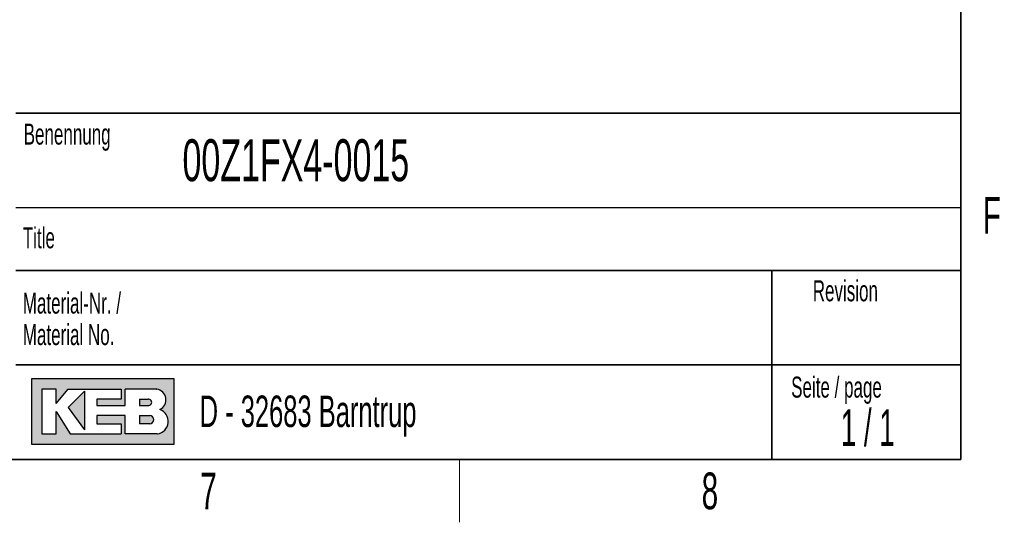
# Model space of a CAD drawing. Header units: millimetres. Extents: x 5 to 418, y 2 to 292.
# Tile 32 of 43: x 318 to 412, y 6 to 54. Entities that reach past the tile are written whole.
import ezdxf

# ---------------------------------------------------------------- set-up
doc = ezdxf.new("R2010")
doc.units = ezdxf.units.MM
doc.layers.add('SLD-0', color=7, linetype='Continuous')
doc.styles.add('SLDTEXTSTYLE0', font='TXT', dxfattribs={"width": 0.605})
doc.styles.add('SLDTEXTSTYLE1', font='TXT', dxfattribs={"width": 0.563})

msp = doc.modelspace()

# ---------------------------------------------------------------- hatches: boundary and pattern name
at = {"linetype": 'Continuous'}
h = msp.add_hatch(color=7, dxfattribs=at)
h.paths.add_polyline_path([(319.519086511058, 13.45626988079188), (333.083981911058, 13.45626988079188), (333.083981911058, 19.65736492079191), (319.519086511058, 19.65736492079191)], flags=0)
edge = h.paths.add_edge_path(flags=0)
edge.add_arc((331.3188604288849, 15.61738520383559), 1.20464082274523, -81.72003226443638, 70.1709600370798, ccw=False)
edge.add_line((331.4923410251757, 14.42530131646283), (331.480008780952, 14.42519098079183))
edge.add_line((331.480008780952, 14.42519098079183), (328.4331606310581, 14.42519098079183))
edge.add_line((328.4331606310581, 14.42519098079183), (328.4331606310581, 16.16924896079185))
edge.add_line((328.4331606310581, 16.16924896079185), (325.7201815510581, 16.16924896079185))
edge.add_line((325.7201815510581, 16.16924896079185), (325.7201815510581, 15.39411208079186))
edge.add_line((325.7201815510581, 15.39411208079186), (328.0455921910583, 15.39411208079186))
edge.add_line((328.0455921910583, 15.39411208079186), (328.0455921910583, 14.42519098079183))
edge.add_line((328.0455921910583, 14.42519098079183), (323.2009866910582, 14.42519098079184))
edge.add_line((323.2009866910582, 14.42519098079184), (321.8444971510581, 16.55681740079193))
edge.add_line((321.8444971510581, 16.55681740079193), (321.8444971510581, 14.42519098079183))
edge.add_line((321.8444971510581, 14.42519098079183), (320.4880076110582, 14.42519098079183))
edge.add_line((320.4880076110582, 14.42519098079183), (320.4880076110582, 18.68844382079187))
edge.add_line((320.4880076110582, 18.68844382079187), (321.8444971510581, 18.68844382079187))
edge.add_line((321.8444971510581, 18.68844382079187), (321.8444971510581, 17.33195428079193))
edge.add_line((321.8444971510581, 17.33195428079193), (323.0072024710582, 18.68844382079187))
edge.add_line((323.0072024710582, 18.68844382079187), (328.0455921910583, 18.68844382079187))
edge.add_line((328.0455921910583, 18.68844382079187), (328.0455921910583, 17.71952272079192))
edge.add_line((328.0455921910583, 17.71952272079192), (325.7201815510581, 17.71952272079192))
edge.add_line((325.7201815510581, 17.71952272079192), (325.7201815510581, 17.13817006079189))
edge.add_line((325.7201815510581, 17.13817006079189), (328.4331606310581, 17.13817006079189))
edge.add_line((328.4331606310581, 17.13817006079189), (328.4331606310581, 18.68844382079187))
edge.add_line((328.4331606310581, 18.68844382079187), (331.4242487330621, 18.68844382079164))
edge.add_line((331.4242487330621, 18.68844382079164), (331.4256482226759, 18.68844382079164))
edge.add_line((331.4256482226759, 18.68844382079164), (331.4259454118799, 18.68845828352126))
edge.add_arc((331.2860949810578, 17.67430640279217), 1.023749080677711, -64.45894120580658, 82.14849338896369, ccw=False)
msp.add_hatch(color=7, dxfattribs=at).paths.add_polyline_path([(324.5574762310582, 14.81275942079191), (324.557476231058, 18.49465960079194), (323.0072024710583, 16.94438584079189)], flags=0)
h = msp.add_hatch(color=7, dxfattribs=at)
edge = h.paths.add_edge_path(flags=0)
edge.add_line((329.7896501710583, 17.13817006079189), (330.6013652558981, 17.13817006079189))
edge.add_arc((330.6568434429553, 17.42884639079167), 0.2959232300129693, 259.1945394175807, 460.8054605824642)
edge.add_line((330.6013652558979, 17.71952272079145), (329.7896501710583, 17.71952272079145))
edge.add_line((329.7896501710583, 17.71952272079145), (329.7896501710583, 17.13817006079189))
h = msp.add_hatch(color=7, dxfattribs=at)
edge = h.paths.add_edge_path(flags=0)
edge.add_line((329.7896501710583, 15.39411208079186), (330.7588584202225, 15.39411208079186))
edge.add_arc((330.7588584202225, 15.78168052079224), 0.3875684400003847, 270.0000000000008, 450.0000000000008)
edge.add_line((330.7588584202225, 16.16924896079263), (330.7386620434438, 16.16924896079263))
edge.add_line((330.7386620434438, 16.16924896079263), (329.7896501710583, 16.16924896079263))
edge.add_line((329.7896501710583, 16.16924896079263), (329.7896501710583, 15.39411208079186))

# ---------------------------------------------------------------- linework, layer by layer
at = {"layer": 'SLD-0', "lineweight": 35}
for p, q in [((408, 12), (408, 282.5)), ((318, 45), (408, 45)), ((408, 45), (408, 12)), ((408, 30), (318, 30)), ((390, 12), (390, 30)), ((318, 21), (390, 21)), ((390, 21), (408, 21)), ((26, 12), (408, 12)), ((408, 12), (318, 12))]:
    msp.add_line(p, q, dxfattribs=at)
at = {"layer": 'SLD-0'}
for p, q in [((318, 36), (408, 36)), ((331.4242487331, 18.6884438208), (331.4256482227, 18.6884438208)), ((331.4256482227, 18.6884438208), (331.4259454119, 18.6884582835)), ((331.480008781, 14.4251909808), (331.4923410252, 14.4253013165))]:
    msp.add_line(p, q, dxfattribs=at)
at = {"layer": 'SLD-0', "linetype": 'Continuous'}
for p, q in [((333.0839819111, 19.6573649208), (319.5190865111, 19.6573649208)), ((319.5190865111, 19.6573649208), (319.5190865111, 13.4562698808)), ((333.0839819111, 13.4562698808), (333.0839819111, 19.6573649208)), ((321.8444971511, 18.6884438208), (320.4880076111, 18.6884438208)), ((320.4880076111, 18.6884438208), (320.4880076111, 14.4251909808)), ((321.8444971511, 17.3319542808), (323.0072024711, 18.6884438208)), ((321.8444971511, 17.3319542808), (321.8444971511, 18.6884438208)), ((323.0072024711, 18.6884438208), (328.0455921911, 18.6884438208)), ((324.5574762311, 18.4946596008), (323.0072024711, 16.9443858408)), ((324.5574762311, 18.4946596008), (324.5574762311, 14.8127594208)), ((328.0455921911, 18.6884438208), (328.0455921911, 17.7195227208)), ((331.4242487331, 18.6884438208), (328.4331606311, 18.6884438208)), ((328.4331606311, 17.1381700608), (328.4331606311, 18.6884438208)), ((331.4242487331, 18.6884438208), (331.4256482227, 18.6884438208)), ((331.4256482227, 18.6884438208), (331.4259454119, 18.6884582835)), ((323.0072024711, 16.9443858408), (324.5574762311, 14.8127594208)), ((325.7201815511, 17.7195227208), (325.7201815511, 17.1381700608)), ((328.0455921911, 17.7195227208), (325.7201815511, 17.7195227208)), ((325.7201815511, 17.1381700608), (328.4331606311, 17.1381700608)), ((329.7896501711, 17.7195227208), (330.6013652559, 17.7195227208)), ((329.7896501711, 17.7195227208), (329.7896501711, 17.1381700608)), ((329.7896501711, 17.1381700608), (330.6013652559, 17.1381700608)), ((321.8444971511, 14.4251909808), (321.8444971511, 16.5568174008)), ((321.8444971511, 16.5568174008), (323.2009866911, 14.4251909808)), ((325.7201815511, 16.1692489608), (325.7201815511, 15.3941120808)), ((328.4331606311, 16.1692489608), (325.7201815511, 16.1692489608)), ((328.4331606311, 14.4251909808), (328.4331606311, 16.1692489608)), ((329.7896501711, 16.1692489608), (330.7588584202, 16.1692489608)), ((329.7896501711, 16.1692489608), (329.7896501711, 15.3941120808)), ((330.7386620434, 16.1692489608), (330.7588584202, 16.1692489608)), ((325.7201815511, 15.3941120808), (328.0455921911, 15.3941120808)), ((328.0455921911, 15.3941120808), (328.0455921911, 14.4251909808)), ((330.7588584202, 15.3941120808), (329.7896501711, 15.3941120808)), ((320.4880076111, 14.4251909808), (321.8444971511, 14.4251909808)), ((323.2009866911, 14.4251909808), (328.0455921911, 14.4251909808)), ((331.480008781, 14.4251909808), (328.4331606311, 14.4251909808)), ((331.480008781, 14.4251909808), (331.4923410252, 14.4253013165)), ((319.5190865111, 13.4562698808), (333.0839819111, 13.4562698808))]:
    msp.add_line(p, q, dxfattribs=at)
at = {"layer": 'SLD-0', "lineweight": 18}
msp.add_line((360.25, 6), (360.25, 12), dxfattribs=at)
at = {"layer": 'SLD-0', "linetype": 'Continuous'}
for centre, radius, start, end in [((331.2860949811, 17.6743064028), 1.023749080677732, 295.5410587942, 82.148493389), ((330.656843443, 17.4288463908), 0.2959232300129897, 259.1945394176, 100.8054605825), ((330.7588584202, 15.7816805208), 0.3875684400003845, 270, 90), ((331.3188604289, 15.6173852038), 1.204640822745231, 278.2799677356, 70.1709600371)]:
    msp.add_arc(centre, radius, start, end, dxfattribs=at)

# ---------------------------------------------------------------- texts
at = {"layer": 'SLD-0'}
for s, insert, char_height, attachment_point, style in [('Benennung', (318.7636716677, 43.9908879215), 2, 1, 'SLDTEXTSTYLE0'), ('00Z1FX4-0015', (333.8826865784, 42.5045188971), 4, 1, 'SLDTEXTSTYLE0'), ('F', (410.9536166, 37.0010772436), 3.5, 2, 'SLDTEXTSTYLE0'), ('Title', (318.6797653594, 34.1107265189), 2, 1, 'SLDTEXTSTYLE0'), ('Revision', (393.8965220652, 29.0591225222), 2, 1, 'SLDTEXTSTYLE0'), ('Material-Nr. /', (318.6797653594, 27.8878268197), 2, 1, 'SLDTEXTSTYLE0'), ('Material No.', (318.6797653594, 24.8878267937), 2, 1, 'SLDTEXTSTYLE0'), ('Seite / page', (391.8390568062, 19.8830679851), 2, 1, 'SLDTEXTSTYLE0'), ('D - 32683 Barntrup', (335.5202035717, 18.0786992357), 3, 1, 'SLDTEXTSTYLE0'), ('1 / 1', (399.1297679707, 16.7706515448), 3.5, 2, 'SLDTEXTSTYLE1'), ('7', (336.3527123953, 10.7429955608), 3.5, 2, 'SLDTEXTSTYLE0'), ('8', (384.1027123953, 10.7429955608), 3.5, 2, 'SLDTEXTSTYLE0')]:
    msp.add_mtext(s, dxfattribs=dict(at, insert=insert, char_height=char_height, attachment_point=attachment_point, style=style))

doc.saveas('drawing.dxf')
